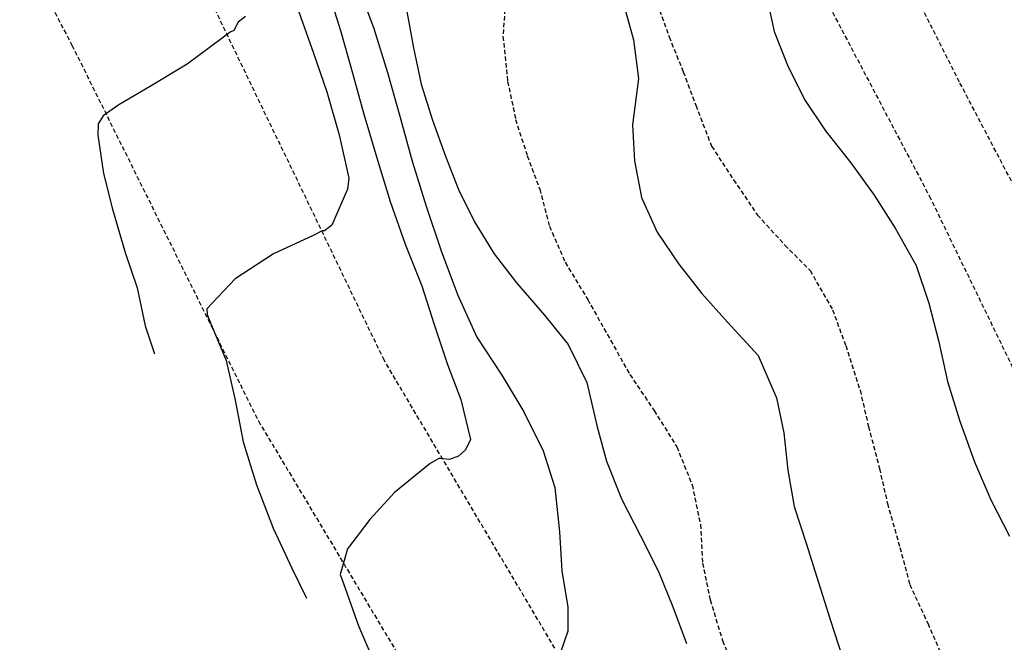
# Model space of a CAD drawing. Extents: x 573479 to 574989, y 161926 to 163436.
# Tile 147 of 256: x 574116 to 574171, y 162109 to 162144. Entities that reach past the tile are written whole.
import ezdxf

# ---------------------------------------------------------------- set-up
doc = ezdxf.new("R2010")
doc.units = 0
doc.linetypes.add('HIDDEN', pattern=[0.375, 0.25, -0.125])
for name, color, linetype in [('11', 7, 'CONTINUOUS'), ('12', 7, 'CONTINUOUS'), ('53', 7, 'CONTINUOUS')]:
    doc.layers.add(name, color=color, linetype=linetype)

msp = doc.modelspace()

# ---------------------------------------------------------------- linework, layer by layer
at = {"layer": '11', "color": 1, "linetype": 'CONTINUOUS'}
msp.add_polyline3d([(574137.774, 162144.286, 680.007), (574138.147, 162142.231, 680.007), (574138.579, 162140.184, 680.006), (574139.223, 162138.16, 680.006), (574139.946, 162136.132, 680.006), (574140.676, 162134.254, 680.006), (574141.576, 162132.419, 680.006), (574142.699, 162130.626, 680.006), (574143.957, 162128.988, 680.006), (574145.529, 162127.168, 680.006), (574146.867, 162125.517, 680.006), (574147.916, 162123.377, 680.005), (574148.511, 162120.874, 680.005), (574149.038, 162118.934, 680.005), (574149.888, 162116.811, 680.005), (574150.95, 162114.73, 680.005), (574151.974, 162112.721, 680.005), (574152.768, 162110.721, 680.005), (574153.55, 162108.65, 680.005)], dxfattribs=at)
at = {"layer": '12', "color": 30, "linetype": 'HIDDEN', "extrusion": (5.03324e-05, -2.41373e-05, 1)}
msp.add_lwpolyline([(574402.722222, 162177.07698), (574401.897222, 162176.27198), (574399.757222, 162175.28498), (574397.791222, 162174.12398), (574395.662222, 162172.86698), (574393.585222, 162171.65898), (574391.372222, 162170.60498), (574389.180222, 162169.58998), (574386.861222, 162168.64898), (574384.616222, 162167.86598), (574382.282222, 162167.10598), (574379.931222, 162166.44598), (574377.555222, 162165.95698), (574375.287222, 162165.38498), (574372.949222, 162164.83498), (574370.394222, 162164.38198), (574368.158222, 162163.87898), (574365.732222, 162163.38098), (574363.511222, 162163.05798), (574361.313222, 162162.82398), (574359.044222, 162162.55198), (574356.681222, 162162.18198), (574354.552222, 162162.23598), (574351.891222, 162161.58598), (574349.597222, 162161.16498), (574347.180222, 162160.29698), (574344.913222, 162159.76498), (574342.540222, 162159.36598), (574340.477222, 162158.98698), (574338.249222, 162158.43398), (574336.030222, 162157.80998), (574333.675222, 162157.36098), (574331.409222, 162156.85898), (574329.139222, 162156.25698), (574326.752222, 162155.69798), (574324.604222, 162155.14198), (574322.055222, 162154.56798), (574319.611222, 162154.13198), (574317.540222, 162153.81398), (574315.090222, 162153.49698), (574312.694222, 162153.02898), (574310.028222, 162152.51898), (574307.652222, 162152.02998), (574305.158222, 162151.60398), (574302.762222, 162151.11598), (574300.305222, 162150.59998), (574298.273222, 162150.22098), (574295.791222, 162149.55498), (574293.824222, 162149.02398), (574291.435222, 162148.42498), (574289.404222, 162148.07598), (574286.878222, 162147.59098), (574284.475222, 162147.20298), (574281.986222, 162146.95798), (574279.686222, 162146.65698), (574277.256222, 162146.03998), (574275.098222, 162145.47398), (574272.646222, 162145.10798), (574270.355222, 162144.76598), (574268.299222, 162144.27798), (574265.802222, 162143.74298), (574263.457222, 162143.28298), (574261.373222, 162142.85498), (574258.865222, 162142.29998), (574256.367222, 162141.75498), (574253.711222, 162141.27398), (574251.298222, 162140.86698), (574249.246222, 162140.51798), (574246.792222, 162140.07198), (574244.808222, 162139.65098), (574242.374222, 162139.21398), (574240.008222, 162138.73498), (574237.554222, 162138.29798), (574235.425222, 162137.70198), (574233.056222, 162137.11298), (574230.731222, 162136.64198), (574228.225222, 162136.17698), (574225.670222, 162135.69398), (574223.262222, 162135.15598), (574221.251222, 162134.80598), (574218.967222, 162134.39398), (574216.623222, 162133.94498), (574214.145222, 162133.40898), (574212.199222, 162132.91698), (574209.604222, 162132.45498), (574207.231222, 162132.06598), (574205.198222, 162131.66698), (574202.904222, 162131.21498), (574200.647222, 162130.69298), (574198.519222, 162130.12598), (574196.314222, 162129.68198), (574194.296222, 162129.45298), (574192.996222, 162129.81198), (574192.507222, 162130.17698), (574191.537222, 162130.85598), (574190.980222, 162130.97298), (574190.401222, 162130.99098), (574189.876222, 162131.17598), (574189.559222, 162131.60598), (574189.694222, 162132.11198), (574189.938222, 162132.57498), (574189.833222, 162133.06898), (574189.437222, 162133.56098), (574187.371222, 162135.04398), (574187.016222, 162135.55498), (574186.069222, 162137.67398), (574184.801222, 162139.75298), (574183.578222, 162142.00098), (574182.381222, 162144.12798), (574181.135222, 162146.27698), (574179.999222, 162148.41198), (574178.812222, 162150.54898), (574177.453222, 162152.60998), (574176.208222, 162154.79898), (574174.954222, 162156.99798), (574173.536222, 162159.10098), (574172.278222, 162161.17998), (574170.993222, 162163.35998), (574169.638222, 162165.56198), (574168.527222, 162167.85598), (574167.340222, 162169.97298), (574166.086222, 162172.20198), (574165.011222, 162174.38498), (574163.745222, 162176.52398), (574162.354222, 162178.51698), (574161.169222, 162180.71398), (574159.951222, 162182.79098), (574158.775222, 162184.93798), (574157.896222, 162187.00498), (574156.731222, 162188.85098), (574155.360222, 162190.49298), (574154.590222, 162192.50698), (574153.241222, 162194.55898), (574152.223222, 162196.64998), (574151.283222, 162198.64998), (574150.389222, 162200.86798), (574149.338222, 162202.85998), (574148.206222, 162204.81498), (574147.027222, 162206.52098), (574145.714222, 162208.44198), (574144.253222, 162210.10698), (574142.877222, 162211.90898), (574141.730222, 162213.71398), (574140.707222, 162215.61598), (574139.887222, 162217.64198), (574138.742222, 162219.48698), (574137.597222, 162221.32198), (574136.578222, 162223.37398), (574135.418222, 162225.39998), (574134.225222, 162227.32598), (574133.082222, 162229.57198), (574131.988222, 162231.77598), (574130.885222, 162234.01998), (574129.539222, 162236.17198), (574128.243222, 162238.32198), (574127.240222, 162240.58298), (574126.082222, 162242.65898), (574124.798222, 162244.87798), (574123.558222, 162246.88698), (574122.248222, 162248.92698), (574120.856222, 162250.86998), (574119.609222, 162252.98798), (574118.466222, 162254.92398), (574117.986222, 162255.92898)], dxfattribs=at)
at = {"layer": '12', "color": 30, "linetype": 'HIDDEN', "extrusion": (7.07191e-05, -2.94434e-05, 1)}
msp.add_lwpolyline([(574118.030652, 162250.608073), (574119.182652, 162248.544073), (574120.155652, 162246.477073), (574121.215652, 162244.376073), (574122.483652, 162242.458073), (574123.871652, 162240.535073), (574125.064652, 162238.509073), (574126.188652, 162236.486073), (574127.390652, 162234.410073), (574128.381652, 162232.322073), (574129.364652, 162230.264073), (574130.787652, 162228.240073), (574132.015652, 162226.323073), (574132.582652, 162225.451073), (574133.936652, 162223.150073), (574135.040652, 162221.397073), (574136.142652, 162219.595073), (574137.155652, 162217.837073), (574138.249652, 162216.065073), (574139.321652, 162214.274073), (574140.251652, 162212.418073), (574141.495652, 162210.391073), (574142.942652, 162208.445073), (574144.162652, 162206.609073), (574145.931652, 162204.981073), (574146.229652, 162204.390073), (574147.160652, 162202.294073), (574148.172652, 162200.215073), (574149.246652, 162198.484073), (574150.386652, 162196.361073), (574151.238652, 162194.538073), (574152.350652, 162192.476073), (574153.749652, 162190.602073), (574154.917652, 162188.407073), (574156.031652, 162186.395073), (574156.954652, 162184.369073), (574157.370652, 162183.994073), (574157.616652, 162183.344073), (574158.756652, 162181.230073), (574159.795652, 162179.341073), (574161.000652, 162177.365073), (574161.248652, 162176.775073), (574162.304652, 162174.545073), (574163.395652, 162172.463073), (574164.744652, 162170.311073), (574165.989652, 162168.304073), (574167.198652, 162166.167073), (574168.464652, 162164.189073), (574169.421652, 162161.982073), (574170.536652, 162160.010073), (574171.702652, 162158.305073), (574172.879652, 162156.380073), (574173.669652, 162154.260073), (574174.448652, 162152.110073), (574175.411652, 162150.053073), (574176.472652, 162147.952073), (574177.569652, 162145.760073), (574178.838652, 162143.872073), (574178.924652, 162143.238073), (574178.701652, 162142.627073), (574178.385652, 162142.208073), (574178.135652, 162141.158073), (574178.428652, 162140.706073), (574178.902652, 162140.278073), (574179.608652, 162139.111073), (574179.591652, 162138.402073), (574179.416652, 162137.728073), (574179.280652, 162136.533073), (574179.729652, 162134.386073), (574180.231652, 162132.326073), (574180.953652, 162130.258073), (574181.537652, 162128.496073), (574181.966652, 162127.949073), (574183.355652, 162126.056073), (574183.867652, 162124.517073), (574183.784652, 162123.910073), (574183.435652, 162121.822073), (574183.927652, 162119.773073), (574185.146652, 162117.867073), (574186.492652, 162115.655073), (574187.599652, 162113.963073), (574188.901652, 162111.893073), (574190.296652, 162109.910073), (574191.748652, 162108.105073), (574193.401652, 162106.592073), (574194.960652, 162104.712073), (574196.557652, 162103.021073), (574198.487652, 162101.698073), (574200.344652, 162100.538073), (574202.209652, 162099.347073), (574204.119652, 162098.524073), (574206.139652, 162097.738073), (574208.165652, 162096.821073), (574210.104652, 162095.717073), (574212.061653, 162094.833073), (574214.343652, 162094.597073), (574216.388652, 162094.979073), (574218.231652, 162096.120073), (574219.585652, 162097.799073), (574220.995652, 162099.636073), (574222.434652, 162101.452073), (574223.514653, 162103.292073), (574224.884653, 162104.880073), (574226.052653, 162106.657073), (574227.006653, 162108.611073), (574227.320653, 162110.049073), (574227.167653, 162112.066073), (574226.766653, 162114.161073), (574225.810653, 162116.648073), (574224.929653, 162118.482073), (574224.771653, 162119.608073), (574224.972653, 162121.471073), (574224.785653, 162122.088073), (574224.655653, 162124.474073), (574225.686653, 162126.085073), (574227.588653, 162127.434073), (574229.293653, 162128.609073), (574231.337653, 162129.502073), (574233.364653, 162129.936073), (574235.680653, 162130.068073), (574237.964653, 162129.632073), (574240.135653, 162128.599073), (574242.268653, 162127.348073), (574244.174653, 162125.906073), (574244.522653, 162125.323073), (574245.271653, 162123.164073), (574245.730653, 162121.016073), (574245.778653, 162118.853073), (574245.250653, 162116.273073), (574244.606653, 162114.067073), (574243.907653, 162111.692073), (574242.767653, 162109.335073), (574241.698653, 162107.525073), (574241.047653, 162105.369073), (574241.124653, 162103.186073), (574241.201653, 162101.242073), (574241.022653, 162100.759073), (574239.905653, 162098.991073), (574238.117653, 162097.738073), (574236.489653, 162096.209073), (574236.273653, 162095.527073), (574236.317653, 162094.825073), (574236.403653, 162092.352073), (574235.696653, 162090.308073), (574235.699653, 162089.598073), (574235.943653, 162088.918073), (574236.248653, 162088.516073), (574236.655653, 162088.171073), (574238.619653, 162087.477073), (574240.704653, 162087.848073), (574242.960653, 162087.722073), (574244.984653, 162086.766073), (574247.201653, 162085.351073), (574248.976653, 162083.624073), (574250.244653, 162081.455073), (574251.821653, 162079.765073), (574253.795653, 162078.540073), (574254.803653, 162077.942073), (574255.678653, 162077.299073), (574257.713653, 162076.342073), (574259.720653, 162075.455073), (574262.072653, 162074.976073), (574262.424653, 162075.058073)], dxfattribs=at)
at = {"layer": '12', "color": 30, "linetype": 'HIDDEN', "extrusion": (5.25945e-05, -6.38234e-06, 1)}
msp.add_lwpolyline([(574143.69252, 162171.18152), (574144.21252, 162168.70152), (574144.95452, 162166.63252), (574146.20952, 162164.37452), (574147.12852, 162162.47952), (574148.00952, 162160.65552), (574148.95652, 162158.71952), (574149.81152, 162156.74652), (574150.58352, 162154.67752), (574151.21452, 162152.58252), (574151.64652, 162150.51552), (574151.47952, 162147.95152), (574151.65352, 162145.41452), (574152.56752, 162142.85952), (574153.36252, 162140.88852), (574154.07152, 162139.00152), (574154.96452, 162136.68652), (574156.20352, 162134.79952), (574157.54852, 162132.80852), (574159.10452, 162131.10852), (574160.52052, 162129.68552), (574161.78752, 162127.46652), (574162.53152, 162125.44752), (574163.34552, 162122.92652), (574163.81852, 162120.88852), (574164.43952, 162118.51452), (574164.88452, 162116.54652), (574165.59152, 162114.05952), (574166.14252, 162111.97852), (574167.15952, 162109.78952), (574168.11752, 162107.61252), (574169.04852, 162105.25652), (574169.87952, 162102.89452), (574170.69452, 162100.36352), (574171.31152, 162098.44952), (574171.83752, 162096.48852), (574172.42352, 162093.98652), (574172.72352, 162091.60452), (574172.53652, 162089.30052), (574172.70852, 162086.99352), (574174.06752, 162084.82152), (574175.38052, 162083.31152), (574177.26152, 162081.46952), (574179.00052, 162079.84352), (574180.06352, 162077.80352), (574179.99152, 162077.22552), (574179.72352, 162076.76552), (574179.63052, 162076.68952), (574179.85352, 162076.23052), (574180.69552, 162074.14852), (574181.23752, 162072.08752), (574181.09852, 162071.60252), (574180.12552, 162069.66852), (574179.18952, 162067.67352), (574178.91352, 162067.24452), (574178.26752, 162066.30852), (574177.81052, 162066.10552), (574175.89952, 162065.04752), (574173.94352, 162063.57152), (574172.08552, 162062.05152), (574171.01652, 162059.98052), (574170.69852, 162058.44252)], dxfattribs=at)
at = {"layer": '12', "color": 30, "linetype": 'CONTINUOUS'}
for points in [[(574132.845, 162150.893, 680.993), (574133.412, 162149.812, 680.999), (574134.131, 162147.925, 680.998), (574135.018, 162145.721, 680.998), (574135.898, 162143.327, 680.998), (574136.674, 162140.837, 680.998), (574137.381, 162138.379, 680.998), (574138.075, 162135.842, 680.998), (574138.849, 162133.303, 680.998), (574139.704, 162130.79, 680.998), (574140.622, 162128.334, 680.998), (574141.721, 162125.922, 680.998), (574143.12, 162123.779, 680.997), (574144.362, 162121.711, 680.997), (574145.469, 162119.519, 680.997), (574146.111, 162117.444, 680.997), (574146.377, 162114.953, 680.997), (574146.514, 162112.758, 680.997), (574146.846, 162110.704, 680.997), (574146.845, 162109.344, 680.997), (574146.43, 162108.15, 680.997)], [(574133.345, 162145.384, 682.002), (574134.023, 162143.218, 682.002), (574134.675, 162140.892, 682.002), (574135.345, 162138.506, 682.002), (574136.082, 162136.028, 682.002), (574136.829, 162133.579, 682.002), (574137.678, 162131.176, 682.002), (574138.61, 162128.82, 682.001), (574139.307, 162126.644, 682.001), (574140.062, 162124.384, 682.001), (574140.818, 162122.415, 682.001), (574141.352, 162120.145, 682.001), (574141.071, 162119.575, 682.001), (574140.687, 162119.21, 682.001), (574140.17, 162119.029, 682.001), (574139.672, 162119.088, 682.001), (574139.571, 162119.082, 682.001), (574139.091, 162118.81, 682.001), (574137.068, 162117.166, 682.002), (574135.68, 162115.638, 682.002), (574134.417, 162113.985, 682.002), (574134.003, 162112.541, 682.002), (574134.184, 162112.034, 682.002), (574135.044, 162109.651, 682.002), (574135.842, 162107.76, 682.002)], [(574158.062, 162145.159, 678.005), (574158.486, 162143.152, 678.005), (574159.245, 162141.253, 678.005), (574160.212, 162139.326, 678.005), (574161.396, 162137.561, 678.005), (574162.817, 162135.747, 678.005), (574164.129, 162133.927, 678.005), (574165.329, 162132.071, 678.005), (574166.5, 162129.966, 678.005), (574167.23, 162127.848, 678.004), (574167.787, 162125.656, 678.004), (574168.273, 162123.427, 678.004), (574168.968, 162121.19, 678.004), (574169.792, 162118.899, 678.004), (574170.711, 162116.753, 678.004), (574171.764, 162114.703, 678.004)], [(574149.931, 162144.926, 679.002), (574150.557, 162142.682, 679.002), (574150.834, 162140.501, 679.002), (574150.496, 162137.893, 679.002), (574150.619, 162135.868, 679.002), (574151.011, 162133.803, 679.002), (574151.887, 162131.849, 679.002), (574153.119, 162130.032, 679.001), (574154.417, 162128.383, 679.001), (574155.856, 162126.768, 679.001), (574157.595, 162124.891, 679.001), (574158.626, 162122.512, 679.001), (574159.031, 162120.526, 679.001), (574159.261, 162118.417, 679.001), (574159.614, 162116.383, 679.001), (574160.296, 162114.307, 679.001), (574160.992, 162112.09, 679.001), (574161.681, 162109.943, 679.001), (574162.342, 162107.858, 679)], [(574128.672, 162144.01, 683.992), (574128.249, 162143.676, 683.992), (574128.001, 162143.205, 683.992), (574127.798, 162143.113, 683.992), (574127.355, 162142.78, 683.992), (574125.379, 162141.314, 683.992), (574123.25, 162140.034, 683.992), (574121.521, 162139.019, 683.992), (574120.628, 162138.403, 683.992), (574120.351, 162137.953, 683.992), (574120.326, 162137.304, 683.992), (574120.655, 162135.161, 683.992), (574121.159, 162133.132, 683.992), (574121.867, 162130.704, 683.992), (574122.551, 162128.698, 683.992), (574123.011, 162126.57, 683.992), (574123.531, 162124.98, 683.992)], [(574131.682, 162144.266, 683.006), (574132.494, 162141.935, 683.006), (574133.252, 162139.756, 683.006), (574133.94, 162137.329, 683.005), (574134.488, 162134.888, 683.005), (574134.425, 162134.27, 683.005), (574133.528, 162132.244, 683.006), (574133.116, 162131.919, 683.006), (574132.985, 162131.914, 683.006), (574132.486, 162131.663, 683.006), (574130.246, 162130.627, 683.006), (574128.072, 162129.209, 683.006), (574126.487, 162127.519, 683.006), (574126.495, 162127.198, 683.006), (574126.698, 162126.741, 683.006), (574127.568, 162124.617, 683.006), (574128.073, 162122.377, 683.006), (574128.525, 162120.03, 683.006), (574129.293, 162117.6, 683.006), (574130.231, 162115.164, 683.006), (574131.286, 162112.904, 683.006), (574132.112, 162111.202, 683.006)]]:
    msp.add_polyline3d(points, dxfattribs=at)
at = {"layer": '12', "color": 30, "linetype": 'HIDDEN'}
msp.add_polyline3d([(574143.348, 162145.145, 679.498), (574143.192, 162142.871, 679.498), (574143.456, 162140.34, 679.498), (574143.906, 162138.202, 679.498), (574144.558, 162136.147, 679.498), (574145.267, 162134.27, 679.498), (574145.808, 162132.179, 679.498), (574146.702, 162130.145, 679.498), (574147.972, 162128.046, 679.498), (574149.266, 162125.747, 679.498), (574150.353, 162123.815, 679.497), (574151.716, 162121.783, 679.497), (574153, 162119.744, 679.497), (574153.868, 162117.591, 679.497), (574154.334, 162115.362, 679.497), (574154.452, 162113.187, 679.497), (574154.884, 162111.111, 679.497), (574155.577, 162108.814, 679.497), (574156.495, 162106.649, 679.497)], dxfattribs=at)
at = {"layer": '53', "color": 1, "linetype": 'HIDDEN'}
for p, q in [((574109.027, 162161.188, 685.973), (574118.868, 162142.392, 684.327)), ((574168.951, 162140.306, 677.944), (574162.679, 162152.706, 678.021)), ((574158.288, 162150.872, 677.946), (574167.248, 162133.889, 677.765)), ((574136.499, 162124.601, 682.382), (574126.176, 162145.986, 684.322)), ((574118.868, 162142.392, 684.327), (574129.389, 162121.199, 682.599)), ((574175.37, 162128.08, 677.776), (574168.951, 162140.306, 677.944)), ((574167.248, 162133.889, 677.765), (574174.394, 162119.195, 677.8)), ((574146.118, 162108.383, 681.066), (574136.499, 162124.601, 682.382)), ((574129.389, 162121.199, 682.599), (574140.152, 162103.227, 681.327))]:
    msp.add_line(p, q, dxfattribs=at)

doc.saveas('drawing.dxf')
